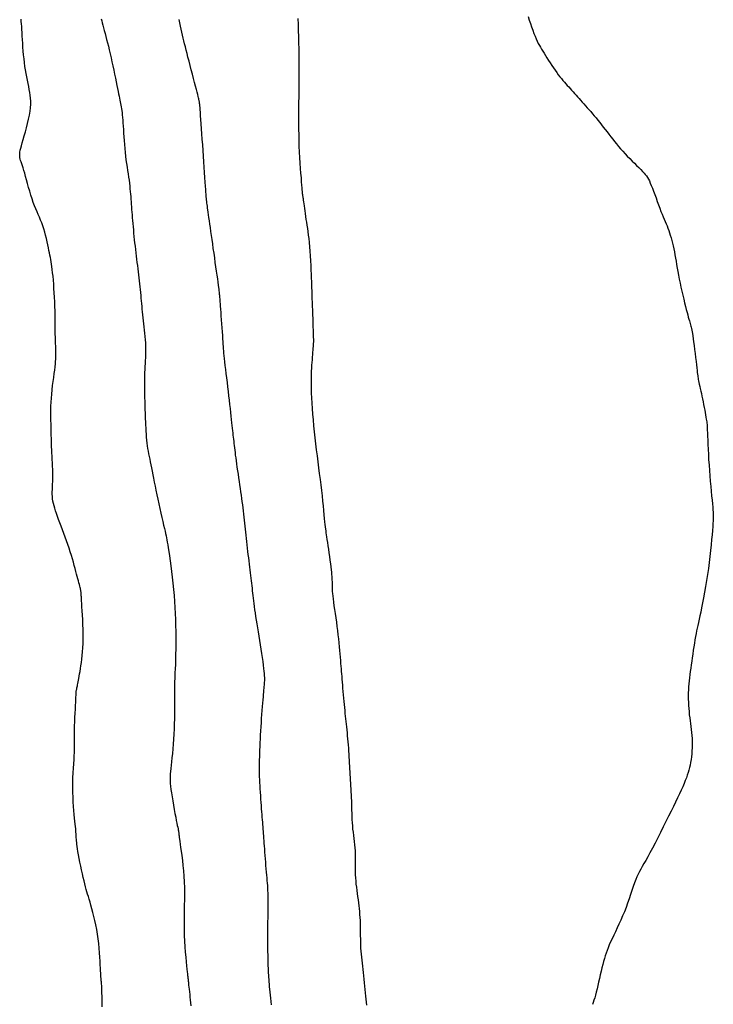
# Model space of a CAD drawing. Header units: millimetres. Extents: x 32690613 to 32693367, y 5343692 to 5344708.
# Tile 118 of 256: x 32692226 to 32692240, y 5344095 to 5344115. Entities that reach past the tile are written whole.
import ezdxf

# ---------------------------------------------------------------- set-up
doc = ezdxf.new("R2010")
doc.units = ezdxf.units.MM
doc.header["$LTSCALE"] = 20
for name, color, linetype in [('02-DGM_HL_495.00', 142, 'Continuous'), ('02-DGM_HL_495.50', 152, 'Continuous'), ('02-DGM_HL_496.00', 162, 'Continuous'), ('02-DGM_HL_496.50', 172, 'Continuous')]:
    doc.layers.add(name, color=color, linetype=linetype)

msp = doc.modelspace()

# ---------------------------------------------------------------- linework, layer by layer
at = {"layer": '02-DGM_HL_495.00', "elevation": 495, "flags": 128}
msp.add_lwpolyline([(32692227.404, 5344094.784), (32692227.404, 5344094.863), (32692227.403, 5344094.937), (32692227.402, 5344095.004), (32692227.401, 5344095.062), (32692227.4, 5344095.112), (32692227.399, 5344095.154), (32692227.397, 5344095.19), (32692227.395, 5344095.221), (32692227.393, 5344095.248), (32692227.391, 5344095.272), (32692227.389, 5344095.295), (32692227.387, 5344095.318), (32692227.385, 5344095.342), (32692227.382, 5344095.368), (32692227.38, 5344095.398), (32692227.377, 5344095.433), (32692227.375, 5344095.474), (32692227.372, 5344095.522), (32692227.368, 5344095.58), (32692227.365, 5344095.647), (32692227.361, 5344095.723), (32692227.356, 5344095.806), (32692227.351, 5344095.895), (32692227.343, 5344095.988), (32692227.335, 5344096.084), (32692227.324, 5344096.181), (32692227.31, 5344096.278), (32692227.295, 5344096.372), (32692227.277, 5344096.465), (32692227.257, 5344096.554), (32692227.237, 5344096.64), (32692227.216, 5344096.721), (32692227.195, 5344096.798), (32692227.175, 5344096.869), (32692227.156, 5344096.934), (32692227.138, 5344096.993), (32692227.122, 5344097.047), (32692227.106, 5344097.097), (32692227.092, 5344097.147), (32692227.077, 5344097.197), (32692227.063, 5344097.25), (32692227.048, 5344097.307), (32692227.032, 5344097.37), (32692227.016, 5344097.44), (32692226.999, 5344097.515), (32692226.982, 5344097.595), (32692226.965, 5344097.675), (32692226.948, 5344097.756), (32692226.933, 5344097.833), (32692226.919, 5344097.906), (32692226.908, 5344097.972), (32692226.898, 5344098.03), (32692226.891, 5344098.081), (32692226.885, 5344098.124), (32692226.881, 5344098.162), (32692226.878, 5344098.196), (32692226.876, 5344098.226), (32692226.874, 5344098.255), (32692226.872, 5344098.282), (32692226.871, 5344098.31), (32692226.869, 5344098.338), (32692226.867, 5344098.369), (32692226.864, 5344098.403), (32692226.861, 5344098.442), (32692226.857, 5344098.486), (32692226.852, 5344098.537), (32692226.846, 5344098.595), (32692226.839, 5344098.661), (32692226.832, 5344098.736), (32692226.824, 5344098.816), (32692226.817, 5344098.903), (32692226.811, 5344098.995), (32692226.806, 5344099.09), (32692226.802, 5344099.189), (32692226.801, 5344099.289), (32692226.802, 5344099.391), (32692226.805, 5344099.492), (32692226.81, 5344099.591), (32692226.816, 5344099.687), (32692226.822, 5344099.778), (32692226.827, 5344099.863), (32692226.832, 5344099.94), (32692226.836, 5344100.007), (32692226.838, 5344100.065), (32692226.839, 5344100.115), (32692226.838, 5344100.16), (32692226.837, 5344100.202), (32692226.836, 5344100.245), (32692226.834, 5344100.291), (32692226.834, 5344100.343), (32692226.834, 5344100.403), (32692226.835, 5344100.475), (32692226.838, 5344100.555), (32692226.841, 5344100.64), (32692226.845, 5344100.728), (32692226.85, 5344100.815), (32692226.854, 5344100.9), (32692226.858, 5344100.977), (32692226.862, 5344101.046), (32692226.864, 5344101.102), (32692226.867, 5344101.148), (32692226.868, 5344101.185), (32692226.87, 5344101.213), (32692226.871, 5344101.235), (32692226.872, 5344101.253), (32692226.873, 5344101.266), (32692226.874, 5344101.278), (32692226.876, 5344101.289), (32692226.878, 5344101.3), (32692226.881, 5344101.312), (32692226.884, 5344101.325), (32692226.887, 5344101.34), (32692226.891, 5344101.357), (32692226.895, 5344101.377), (32692226.9, 5344101.4), (32692226.906, 5344101.428), (32692226.912, 5344101.459), (32692226.919, 5344101.494), (32692226.926, 5344101.533), (32692226.934, 5344101.577), (32692226.942, 5344101.625), (32692226.95, 5344101.676), (32692226.96, 5344101.733), (32692226.969, 5344101.793), (32692226.978, 5344101.858), (32692226.988, 5344101.927), (32692226.996, 5344102.001), (32692227.004, 5344102.079), (32692227.01, 5344102.163), (32692227.014, 5344102.251), (32692227.016, 5344102.343), (32692227.016, 5344102.441), (32692227.014, 5344102.541), (32692227.011, 5344102.641), (32692227.006, 5344102.74), (32692227, 5344102.835), (32692226.995, 5344102.923), (32692226.989, 5344103.002), (32692226.985, 5344103.071), (32692226.981, 5344103.127), (32692226.979, 5344103.172), (32692226.977, 5344103.206), (32692226.975, 5344103.233), (32692226.975, 5344103.252), (32692226.974, 5344103.267), (32692226.974, 5344103.278), (32692226.973, 5344103.288), (32692226.973, 5344103.298), (32692226.972, 5344103.308), (32692226.97, 5344103.318), (32692226.968, 5344103.331), (32692226.965, 5344103.345), (32692226.962, 5344103.361), (32692226.957, 5344103.381), (32692226.951, 5344103.404), (32692226.945, 5344103.431), (32692226.937, 5344103.461), (32692226.928, 5344103.496), (32692226.917, 5344103.535), (32692226.906, 5344103.577), (32692226.893, 5344103.624), (32692226.88, 5344103.675), (32692226.865, 5344103.73), (32692226.849, 5344103.79), (32692226.832, 5344103.853), (32692226.813, 5344103.919), (32692226.794, 5344103.989), (32692226.773, 5344104.06), (32692226.75, 5344104.134), (32692226.727, 5344104.209), (32692226.702, 5344104.284), (32692226.675, 5344104.361), (32692226.647, 5344104.437), (32692226.619, 5344104.512), (32692226.591, 5344104.587), (32692226.563, 5344104.659), (32692226.536, 5344104.729), (32692226.511, 5344104.796), (32692226.487, 5344104.86), (32692226.466, 5344104.919), (32692226.447, 5344104.976), (32692226.43, 5344105.029), (32692226.416, 5344105.08), (32692226.404, 5344105.129), (32692226.394, 5344105.177), (32692226.387, 5344105.224), (32692226.383, 5344105.271), (32692226.38, 5344105.319), (32692226.38, 5344105.368), (32692226.381, 5344105.417), (32692226.383, 5344105.469), (32692226.385, 5344105.522), (32692226.388, 5344105.577), (32692226.39, 5344105.635), (32692226.391, 5344105.696), (32692226.391, 5344105.76), (32692226.389, 5344105.827), (32692226.386, 5344105.895), (32692226.383, 5344105.964), (32692226.38, 5344106.033), (32692226.376, 5344106.102), (32692226.372, 5344106.168), (32692226.369, 5344106.233), (32692226.367, 5344106.294), (32692226.365, 5344106.353), (32692226.363, 5344106.411), (32692226.362, 5344106.467), (32692226.36, 5344106.523), (32692226.359, 5344106.581), (32692226.358, 5344106.639), (32692226.357, 5344106.7), (32692226.355, 5344106.765), (32692226.353, 5344106.832), (32692226.352, 5344106.902), (32692226.351, 5344106.974), (32692226.351, 5344107.05), (32692226.353, 5344107.128), (32692226.356, 5344107.209), (32692226.361, 5344107.293), (32692226.368, 5344107.378), (32692226.377, 5344107.465), (32692226.387, 5344107.552), (32692226.398, 5344107.637), (32692226.409, 5344107.72), (32692226.419, 5344107.798), (32692226.429, 5344107.871), (32692226.437, 5344107.938), (32692226.444, 5344107.997), (32692226.449, 5344108.049), (32692226.452, 5344108.095), (32692226.455, 5344108.137), (32692226.456, 5344108.174), (32692226.456, 5344108.208), (32692226.455, 5344108.241), (32692226.454, 5344108.272), (32692226.453, 5344108.304), (32692226.451, 5344108.336), (32692226.45, 5344108.37), (32692226.448, 5344108.407), (32692226.446, 5344108.449), (32692226.444, 5344108.495), (32692226.443, 5344108.547), (32692226.442, 5344108.605), (32692226.441, 5344108.672), (32692226.44, 5344108.745), (32692226.44, 5344108.824), (32692226.439, 5344108.907), (32692226.438, 5344108.995), (32692226.436, 5344109.086), (32692226.434, 5344109.178), (32692226.43, 5344109.272), (32692226.426, 5344109.365), (32692226.421, 5344109.458), (32692226.415, 5344109.548), (32692226.409, 5344109.636), (32692226.402, 5344109.72), (32692226.395, 5344109.798), (32692226.387, 5344109.871), (32692226.38, 5344109.937), (32692226.372, 5344109.996), (32692226.364, 5344110.048), (32692226.357, 5344110.096), (32692226.348, 5344110.142), (32692226.34, 5344110.186), (32692226.331, 5344110.23), (32692226.321, 5344110.277), (32692226.31, 5344110.328), (32692226.299, 5344110.384), (32692226.287, 5344110.444), (32692226.273, 5344110.508), (32692226.259, 5344110.574), (32692226.243, 5344110.64), (32692226.226, 5344110.707), (32692226.207, 5344110.773), (32692226.186, 5344110.836), (32692226.165, 5344110.896), (32692226.141, 5344110.954), (32692226.117, 5344111.011), (32692226.091, 5344111.067), (32692226.066, 5344111.125), (32692226.04, 5344111.185), (32692226.014, 5344111.248), (32692225.988, 5344111.316), (32692225.963, 5344111.389), (32692225.939, 5344111.466), (32692225.916, 5344111.545), (32692225.894, 5344111.625), (32692225.872, 5344111.704), (32692225.851, 5344111.78), (32692225.832, 5344111.851), (32692225.813, 5344111.917), (32692225.796, 5344111.975), (32692225.779, 5344112.026), (32692225.765, 5344112.071), (32692225.751, 5344112.111), (32692225.739, 5344112.147), (32692225.729, 5344112.179), (32692225.721, 5344112.208), (32692225.715, 5344112.236), (32692225.711, 5344112.263), (32692225.71, 5344112.29), (32692225.711, 5344112.32), (32692225.715, 5344112.352), (32692225.721, 5344112.389), (32692225.731, 5344112.432), (32692225.744, 5344112.481), (32692225.761, 5344112.54), (32692225.78, 5344112.608), (32692225.803, 5344112.684), (32692225.826, 5344112.765), (32692225.85, 5344112.851), (32692225.873, 5344112.938), (32692225.894, 5344113.024), (32692225.912, 5344113.109), (32692225.926, 5344113.189), (32692225.934, 5344113.263), (32692225.938, 5344113.332), (32692225.938, 5344113.396), (32692225.934, 5344113.458), (32692225.927, 5344113.518), (32692225.918, 5344113.577), (32692225.907, 5344113.636), (32692225.895, 5344113.697), (32692225.882, 5344113.76), (32692225.869, 5344113.826), (32692225.856, 5344113.895), (32692225.843, 5344113.965), (32692225.831, 5344114.038), (32692225.819, 5344114.112), (32692225.808, 5344114.189), (32692225.799, 5344114.267), (32692225.79, 5344114.346), (32692225.783, 5344114.426), (32692225.777, 5344114.506), (32692225.772, 5344114.585), (32692225.768, 5344114.661), (32692225.763, 5344114.735), (32692225.759, 5344114.805), (32692225.756, 5344114.87), (32692225.752, 5344114.93), (32692225.747, 5344114.984), (32692225.743, 5344115.034), (32692225.738, 5344115.08)], dxfattribs=at)
at = {"layer": '02-DGM_HL_495.50', "elevation": 495.5, "flags": 128}
msp.add_lwpolyline([(32692227.384, 5344115.088), (32692227.395, 5344115.048), (32692227.407, 5344115.004), (32692227.42, 5344114.956), (32692227.434, 5344114.905), (32692227.449, 5344114.85), (32692227.464, 5344114.791), (32692227.481, 5344114.729), (32692227.497, 5344114.664), (32692227.515, 5344114.596), (32692227.533, 5344114.524), (32692227.551, 5344114.449), (32692227.569, 5344114.371), (32692227.587, 5344114.29), (32692227.606, 5344114.207), (32692227.624, 5344114.121), (32692227.642, 5344114.036), (32692227.659, 5344113.952), (32692227.676, 5344113.87), (32692227.692, 5344113.793), (32692227.706, 5344113.72), (32692227.72, 5344113.655), (32692227.732, 5344113.596), (32692227.743, 5344113.545), (32692227.752, 5344113.499), (32692227.761, 5344113.458), (32692227.769, 5344113.42), (32692227.776, 5344113.384), (32692227.783, 5344113.35), (32692227.789, 5344113.315), (32692227.796, 5344113.279), (32692227.802, 5344113.242), (32692227.807, 5344113.202), (32692227.813, 5344113.159), (32692227.818, 5344113.113), (32692227.823, 5344113.063), (32692227.828, 5344113.008), (32692227.832, 5344112.949), (32692227.837, 5344112.884), (32692227.841, 5344112.814), (32692227.845, 5344112.74), (32692227.85, 5344112.664), (32692227.855, 5344112.585), (32692227.861, 5344112.505), (32692227.868, 5344112.425), (32692227.875, 5344112.345), (32692227.884, 5344112.266), (32692227.894, 5344112.189), (32692227.905, 5344112.114), (32692227.916, 5344112.041), (32692227.927, 5344111.97), (32692227.937, 5344111.901), (32692227.947, 5344111.835), (32692227.957, 5344111.771), (32692227.964, 5344111.71), (32692227.971, 5344111.652), (32692227.977, 5344111.595), (32692227.983, 5344111.541), (32692227.987, 5344111.487), (32692227.991, 5344111.435), (32692227.995, 5344111.383), (32692227.999, 5344111.33), (32692228.003, 5344111.278), (32692228.007, 5344111.224), (32692228.011, 5344111.17), (32692228.015, 5344111.115), (32692228.019, 5344111.059), (32692228.024, 5344111.001), (32692228.029, 5344110.942), (32692228.034, 5344110.88), (32692228.04, 5344110.817), (32692228.046, 5344110.752), (32692228.052, 5344110.686), (32692228.059, 5344110.618), (32692228.066, 5344110.55), (32692228.073, 5344110.482), (32692228.081, 5344110.414), (32692228.089, 5344110.346), (32692228.097, 5344110.279), (32692228.105, 5344110.212), (32692228.113, 5344110.147), (32692228.121, 5344110.082), (32692228.129, 5344110.017), (32692228.137, 5344109.954), (32692228.145, 5344109.891), (32692228.153, 5344109.828), (32692228.16, 5344109.766), (32692228.167, 5344109.705), (32692228.173, 5344109.644), (32692228.18, 5344109.584), (32692228.186, 5344109.524), (32692228.192, 5344109.465), (32692228.197, 5344109.406), (32692228.203, 5344109.349), (32692228.207, 5344109.292), (32692228.212, 5344109.235), (32692228.217, 5344109.178), (32692228.222, 5344109.121), (32692228.227, 5344109.064), (32692228.232, 5344109.005), (32692228.238, 5344108.946), (32692228.245, 5344108.884), (32692228.252, 5344108.821), (32692228.26, 5344108.756), (32692228.268, 5344108.691), (32692228.275, 5344108.625), (32692228.282, 5344108.559), (32692228.288, 5344108.493), (32692228.293, 5344108.428), (32692228.296, 5344108.365), (32692228.298, 5344108.303), (32692228.297, 5344108.242), (32692228.296, 5344108.183), (32692228.294, 5344108.124), (32692228.29, 5344108.065), (32692228.287, 5344108.005), (32692228.284, 5344107.945), (32692228.281, 5344107.883), (32692228.278, 5344107.82), (32692228.277, 5344107.755), (32692228.276, 5344107.689), (32692228.275, 5344107.622), (32692228.275, 5344107.556), (32692228.275, 5344107.489), (32692228.276, 5344107.424), (32692228.277, 5344107.359), (32692228.278, 5344107.296), (32692228.28, 5344107.234), (32692228.281, 5344107.173), (32692228.283, 5344107.112), (32692228.285, 5344107.052), (32692228.288, 5344106.991), (32692228.29, 5344106.93), (32692228.292, 5344106.869), (32692228.295, 5344106.806), (32692228.297, 5344106.742), (32692228.3, 5344106.678), (32692228.304, 5344106.614), (32692228.308, 5344106.551), (32692228.312, 5344106.488), (32692228.318, 5344106.428), (32692228.324, 5344106.369), (32692228.332, 5344106.312), (32692228.34, 5344106.258), (32692228.349, 5344106.204), (32692228.36, 5344106.15), (32692228.37, 5344106.096), (32692228.382, 5344106.04), (32692228.394, 5344105.982), (32692228.407, 5344105.922), (32692228.42, 5344105.858), (32692228.433, 5344105.791), (32692228.447, 5344105.72), (32692228.462, 5344105.645), (32692228.477, 5344105.567), (32692228.494, 5344105.485), (32692228.511, 5344105.399), (32692228.53, 5344105.309), (32692228.55, 5344105.216), (32692228.571, 5344105.121), (32692228.591, 5344105.025), (32692228.612, 5344104.932), (32692228.632, 5344104.842), (32692228.651, 5344104.758), (32692228.669, 5344104.681), (32692228.684, 5344104.614), (32692228.697, 5344104.557), (32692228.708, 5344104.508), (32692228.718, 5344104.465), (32692228.727, 5344104.423), (32692228.735, 5344104.381), (32692228.744, 5344104.334), (32692228.753, 5344104.28), (32692228.764, 5344104.215), (32692228.776, 5344104.138), (32692228.789, 5344104.049), (32692228.803, 5344103.95), (32692228.818, 5344103.843), (32692228.833, 5344103.729), (32692228.847, 5344103.61), (32692228.861, 5344103.487), (32692228.873, 5344103.363), (32692228.884, 5344103.238), (32692228.893, 5344103.114), (32692228.901, 5344102.989), (32692228.907, 5344102.865), (32692228.912, 5344102.742), (32692228.915, 5344102.619), (32692228.917, 5344102.497), (32692228.918, 5344102.376), (32692228.918, 5344102.256), (32692228.916, 5344102.139), (32692228.914, 5344102.026), (32692228.912, 5344101.918), (32692228.909, 5344101.818), (32692228.905, 5344101.727), (32692228.902, 5344101.646), (32692228.899, 5344101.577), (32692228.897, 5344101.521), (32692228.895, 5344101.476), (32692228.893, 5344101.442), (32692228.891, 5344101.415), (32692228.89, 5344101.396), (32692228.889, 5344101.381), (32692228.889, 5344101.37), (32692228.889, 5344101.361), (32692228.889, 5344101.351), (32692228.889, 5344101.339), (32692228.889, 5344101.324), (32692228.889, 5344101.304), (32692228.89, 5344101.278), (32692228.89, 5344101.243), (32692228.891, 5344101.198), (32692228.891, 5344101.142), (32692228.892, 5344101.073), (32692228.892, 5344100.993), (32692228.892, 5344100.904), (32692228.891, 5344100.807), (32692228.889, 5344100.705), (32692228.887, 5344100.6), (32692228.883, 5344100.493), (32692228.878, 5344100.386), (32692228.872, 5344100.282), (32692228.865, 5344100.181), (32692228.857, 5344100.083), (32692228.849, 5344099.99), (32692228.84, 5344099.903), (32692228.832, 5344099.821), (32692228.824, 5344099.747), (32692228.817, 5344099.68), (32692228.811, 5344099.621), (32692228.806, 5344099.568), (32692228.803, 5344099.519), (32692228.802, 5344099.472), (32692228.802, 5344099.423), (32692228.805, 5344099.372), (32692228.81, 5344099.316), (32692228.818, 5344099.252), (32692228.829, 5344099.178), (32692228.841, 5344099.098), (32692228.855, 5344099.013), (32692228.871, 5344098.927), (32692228.886, 5344098.841), (32692228.902, 5344098.759), (32692228.916, 5344098.682), (32692228.929, 5344098.615), (32692228.94, 5344098.558), (32692228.95, 5344098.512), (32692228.957, 5344098.474), (32692228.964, 5344098.444), (32692228.969, 5344098.419), (32692228.972, 5344098.399), (32692228.975, 5344098.382), (32692228.978, 5344098.367), (32692228.98, 5344098.352), (32692228.981, 5344098.336), (32692228.983, 5344098.317), (32692228.986, 5344098.294), (32692228.989, 5344098.265), (32692228.993, 5344098.228), (32692228.999, 5344098.182), (32692229.007, 5344098.126), (32692229.017, 5344098.058), (32692229.028, 5344097.979), (32692229.041, 5344097.89), (32692229.053, 5344097.793), (32692229.065, 5344097.69), (32692229.076, 5344097.58), (32692229.085, 5344097.466), (32692229.091, 5344097.349), (32692229.094, 5344097.23), (32692229.095, 5344097.109), (32692229.094, 5344096.988), (32692229.092, 5344096.865), (32692229.09, 5344096.742), (32692229.088, 5344096.618), (32692229.088, 5344096.495), (32692229.089, 5344096.372), (32692229.093, 5344096.25), (32692229.099, 5344096.13), (32692229.106, 5344096.015), (32692229.114, 5344095.905), (32692229.123, 5344095.803), (32692229.132, 5344095.71), (32692229.141, 5344095.628), (32692229.148, 5344095.559), (32692229.154, 5344095.504), (32692229.159, 5344095.461), (32692229.162, 5344095.429), (32692229.165, 5344095.406), (32692229.167, 5344095.39), (32692229.168, 5344095.38), (32692229.168, 5344095.374), (32692229.169, 5344095.369), (32692229.169, 5344095.364), (32692229.17, 5344095.359), (32692229.17, 5344095.352), (32692229.171, 5344095.343), (32692229.173, 5344095.33), (32692229.174, 5344095.313), (32692229.177, 5344095.291), (32692229.18, 5344095.263), (32692229.183, 5344095.229), (32692229.188, 5344095.188), (32692229.193, 5344095.143), (32692229.198, 5344095.093), (32692229.204, 5344095.039), (32692229.21, 5344094.983), (32692229.217, 5344094.924), (32692229.223, 5344094.864), (32692229.23, 5344094.804)], dxfattribs=at)
at = {"layer": '02-DGM_HL_496.00', "elevation": 496, "flags": 128}
msp.add_lwpolyline([(32692230.888, 5344094.821), (32692230.879, 5344094.893), (32692230.871, 5344094.961), (32692230.863, 5344095.025), (32692230.857, 5344095.085), (32692230.851, 5344095.142), (32692230.846, 5344095.195), (32692230.842, 5344095.246), (32692230.838, 5344095.295), (32692230.835, 5344095.343), (32692230.832, 5344095.389), (32692230.829, 5344095.435), (32692230.827, 5344095.481), (32692230.824, 5344095.528), (32692230.822, 5344095.576), (32692230.82, 5344095.626), (32692230.819, 5344095.678), (32692230.817, 5344095.732), (32692230.816, 5344095.789), (32692230.814, 5344095.85), (32692230.813, 5344095.914), (32692230.812, 5344095.982), (32692230.812, 5344096.053), (32692230.811, 5344096.127), (32692230.811, 5344096.204), (32692230.811, 5344096.282), (32692230.811, 5344096.362), (32692230.812, 5344096.444), (32692230.813, 5344096.527), (32692230.814, 5344096.609), (32692230.815, 5344096.692), (32692230.816, 5344096.772), (32692230.817, 5344096.85), (32692230.818, 5344096.925), (32692230.818, 5344096.995), (32692230.817, 5344097.06), (32692230.816, 5344097.12), (32692230.813, 5344097.175), (32692230.81, 5344097.227), (32692230.807, 5344097.278), (32692230.803, 5344097.327), (32692230.798, 5344097.378), (32692230.794, 5344097.432), (32692230.789, 5344097.489), (32692230.783, 5344097.55), (32692230.778, 5344097.616), (32692230.772, 5344097.685), (32692230.767, 5344097.755), (32692230.761, 5344097.825), (32692230.756, 5344097.895), (32692230.75, 5344097.963), (32692230.746, 5344098.027), (32692230.741, 5344098.087), (32692230.737, 5344098.144), (32692230.733, 5344098.197), (32692230.729, 5344098.247), (32692230.725, 5344098.296), (32692230.721, 5344098.343), (32692230.718, 5344098.389), (32692230.714, 5344098.436), (32692230.711, 5344098.482), (32692230.707, 5344098.529), (32692230.704, 5344098.578), (32692230.7, 5344098.628), (32692230.696, 5344098.68), (32692230.692, 5344098.735), (32692230.687, 5344098.793), (32692230.683, 5344098.853), (32692230.678, 5344098.917), (32692230.673, 5344098.984), (32692230.668, 5344099.052), (32692230.663, 5344099.122), (32692230.658, 5344099.192), (32692230.654, 5344099.26), (32692230.65, 5344099.327), (32692230.646, 5344099.392), (32692230.644, 5344099.453), (32692230.642, 5344099.512), (32692230.64, 5344099.569), (32692230.64, 5344099.625), (32692230.64, 5344099.681), (32692230.64, 5344099.738), (32692230.641, 5344099.797), (32692230.642, 5344099.858), (32692230.643, 5344099.922), (32692230.645, 5344099.99), (32692230.648, 5344100.06), (32692230.651, 5344100.133), (32692230.654, 5344100.21), (32692230.658, 5344100.288), (32692230.662, 5344100.369), (32692230.666, 5344100.453), (32692230.672, 5344100.538), (32692230.677, 5344100.624), (32692230.683, 5344100.71), (32692230.689, 5344100.794), (32692230.695, 5344100.876), (32692230.701, 5344100.953), (32692230.707, 5344101.026), (32692230.713, 5344101.092), (32692230.718, 5344101.152), (32692230.722, 5344101.204), (32692230.727, 5344101.251), (32692230.73, 5344101.292), (32692230.734, 5344101.33), (32692230.737, 5344101.364), (32692230.74, 5344101.395), (32692230.742, 5344101.425), (32692230.744, 5344101.454), (32692230.746, 5344101.484), (32692230.746, 5344101.515), (32692230.746, 5344101.549), (32692230.745, 5344101.587), (32692230.742, 5344101.631), (32692230.737, 5344101.681), (32692230.731, 5344101.739), (32692230.722, 5344101.805), (32692230.712, 5344101.879), (32692230.7, 5344101.96), (32692230.687, 5344102.045), (32692230.673, 5344102.133), (32692230.659, 5344102.223), (32692230.645, 5344102.313), (32692230.63, 5344102.402), (32692230.617, 5344102.489), (32692230.603, 5344102.573), (32692230.59, 5344102.653), (32692230.578, 5344102.731), (32692230.566, 5344102.806), (32692230.556, 5344102.877), (32692230.546, 5344102.945), (32692230.537, 5344103.009), (32692230.529, 5344103.069), (32692230.522, 5344103.126), (32692230.515, 5344103.181), (32692230.509, 5344103.234), (32692230.503, 5344103.285), (32692230.498, 5344103.335), (32692230.492, 5344103.385), (32692230.487, 5344103.436), (32692230.481, 5344103.487), (32692230.475, 5344103.539), (32692230.469, 5344103.593), (32692230.462, 5344103.648), (32692230.455, 5344103.704), (32692230.448, 5344103.762), (32692230.44, 5344103.821), (32692230.433, 5344103.882), (32692230.425, 5344103.946), (32692230.417, 5344104.01), (32692230.409, 5344104.076), (32692230.4, 5344104.143), (32692230.392, 5344104.21), (32692230.384, 5344104.277), (32692230.377, 5344104.344), (32692230.369, 5344104.409), (32692230.362, 5344104.474), (32692230.355, 5344104.538), (32692230.348, 5344104.601), (32692230.342, 5344104.663), (32692230.335, 5344104.725), (32692230.329, 5344104.787), (32692230.322, 5344104.849), (32692230.315, 5344104.911), (32692230.308, 5344104.974), (32692230.301, 5344105.037), (32692230.293, 5344105.101), (32692230.285, 5344105.166), (32692230.276, 5344105.232), (32692230.267, 5344105.299), (32692230.258, 5344105.368), (32692230.248, 5344105.438), (32692230.237, 5344105.51), (32692230.226, 5344105.583), (32692230.215, 5344105.657), (32692230.204, 5344105.73), (32692230.193, 5344105.802), (32692230.183, 5344105.872), (32692230.173, 5344105.94), (32692230.164, 5344106.004), (32692230.156, 5344106.064), (32692230.149, 5344106.121), (32692230.143, 5344106.174), (32692230.137, 5344106.224), (32692230.131, 5344106.272), (32692230.126, 5344106.318), (32692230.121, 5344106.362), (32692230.116, 5344106.405), (32692230.111, 5344106.447), (32692230.106, 5344106.489), (32692230.101, 5344106.532), (32692230.095, 5344106.577), (32692230.09, 5344106.624), (32692230.084, 5344106.674), (32692230.077, 5344106.729), (32692230.071, 5344106.788), (32692230.064, 5344106.854), (32692230.056, 5344106.924), (32692230.048, 5344106.999), (32692230.04, 5344107.078), (32692230.031, 5344107.162), (32692230.021, 5344107.248), (32692230.011, 5344107.337), (32692230.001, 5344107.429), (32692229.99, 5344107.522), (32692229.979, 5344107.616), (32692229.967, 5344107.708), (32692229.956, 5344107.798), (32692229.945, 5344107.885), (32692229.935, 5344107.966), (32692229.927, 5344108.041), (32692229.919, 5344108.107), (32692229.913, 5344108.165), (32692229.908, 5344108.216), (32692229.903, 5344108.263), (32692229.9, 5344108.307), (32692229.897, 5344108.352), (32692229.894, 5344108.399), (32692229.89, 5344108.451), (32692229.886, 5344108.511), (32692229.882, 5344108.58), (32692229.877, 5344108.655), (32692229.871, 5344108.736), (32692229.865, 5344108.819), (32692229.859, 5344108.902), (32692229.853, 5344108.982), (32692229.848, 5344109.056), (32692229.843, 5344109.124), (32692229.839, 5344109.181), (32692229.835, 5344109.229), (32692229.832, 5344109.27), (32692229.83, 5344109.305), (32692229.828, 5344109.334), (32692229.826, 5344109.359), (32692229.824, 5344109.381), (32692229.822, 5344109.402), (32692229.82, 5344109.422), (32692229.818, 5344109.444), (32692229.815, 5344109.468), (32692229.812, 5344109.496), (32692229.808, 5344109.53), (32692229.803, 5344109.569), (32692229.797, 5344109.617), (32692229.789, 5344109.674), (32692229.78, 5344109.742), (32692229.769, 5344109.818), (32692229.757, 5344109.901), (32692229.744, 5344109.991), (32692229.731, 5344110.084), (32692229.718, 5344110.179), (32692229.704, 5344110.276), (32692229.69, 5344110.371), (32692229.677, 5344110.463), (32692229.664, 5344110.553), (32692229.652, 5344110.638), (32692229.64, 5344110.721), (32692229.629, 5344110.798), (32692229.619, 5344110.872), (32692229.609, 5344110.94), (32692229.6, 5344111.003), (32692229.592, 5344111.061), (32692229.585, 5344111.113), (32692229.578, 5344111.16), (32692229.572, 5344111.201), (32692229.567, 5344111.238), (32692229.563, 5344111.27), (32692229.559, 5344111.298), (32692229.556, 5344111.32), (32692229.554, 5344111.339), (32692229.552, 5344111.354), (32692229.551, 5344111.366), (32692229.55, 5344111.375), (32692229.549, 5344111.382), (32692229.548, 5344111.387), (32692229.548, 5344111.392), (32692229.548, 5344111.396), (32692229.547, 5344111.4), (32692229.547, 5344111.406), (32692229.546, 5344111.415), (32692229.545, 5344111.43), (32692229.544, 5344111.453), (32692229.542, 5344111.485), (32692229.539, 5344111.527), (32692229.535, 5344111.582), (32692229.53, 5344111.652), (32692229.524, 5344111.734), (32692229.518, 5344111.827), (32692229.511, 5344111.928), (32692229.503, 5344112.037), (32692229.495, 5344112.15), (32692229.487, 5344112.266), (32692229.479, 5344112.384), (32692229.471, 5344112.501), (32692229.463, 5344112.615), (32692229.455, 5344112.725), (32692229.448, 5344112.83), (32692229.441, 5344112.928), (32692229.435, 5344113.018), (32692229.429, 5344113.098), (32692229.424, 5344113.166), (32692229.419, 5344113.223), (32692229.416, 5344113.268), (32692229.413, 5344113.303), (32692229.41, 5344113.331), (32692229.408, 5344113.352), (32692229.405, 5344113.369), (32692229.403, 5344113.383), (32692229.401, 5344113.396), (32692229.398, 5344113.41), (32692229.395, 5344113.425), (32692229.39, 5344113.444), (32692229.385, 5344113.467), (32692229.378, 5344113.496), (32692229.368, 5344113.533), (32692229.357, 5344113.579), (32692229.342, 5344113.636), (32692229.325, 5344113.703), (32692229.305, 5344113.78), (32692229.283, 5344113.864), (32692229.26, 5344113.952), (32692229.237, 5344114.042), (32692229.214, 5344114.133), (32692229.191, 5344114.22), (32692229.169, 5344114.303), (32692229.15, 5344114.379), (32692229.132, 5344114.448), (32692229.115, 5344114.513), (32692229.099, 5344114.574), (32692229.085, 5344114.634), (32692229.07, 5344114.692), (32692229.056, 5344114.751), (32692229.042, 5344114.812), (32692229.028, 5344114.875), (32692229.014, 5344114.941), (32692228.999, 5344115.009), (32692228.986, 5344115.078)], dxfattribs=at)
at = {"layer": '02-DGM_HL_496.50', "elevation": 496.5, "flags": 128}
for points in [[(32692232.844, 5344094.817), (32692232.838, 5344094.876), (32692232.832, 5344094.937), (32692232.826, 5344095.001), (32692232.82, 5344095.068), (32692232.814, 5344095.136), (32692232.807, 5344095.206), (32692232.8, 5344095.277), (32692232.793, 5344095.348), (32692232.785, 5344095.418), (32692232.778, 5344095.486), (32692232.77, 5344095.552), (32692232.762, 5344095.617), (32692232.754, 5344095.68), (32692232.747, 5344095.742), (32692232.74, 5344095.803), (32692232.734, 5344095.865), (32692232.729, 5344095.926), (32692232.725, 5344095.988), (32692232.722, 5344096.051), (32692232.72, 5344096.114), (32692232.719, 5344096.179), (32692232.718, 5344096.243), (32692232.718, 5344096.307), (32692232.717, 5344096.371), (32692232.716, 5344096.434), (32692232.714, 5344096.497), (32692232.712, 5344096.559), (32692232.708, 5344096.62), (32692232.704, 5344096.68), (32692232.699, 5344096.741), (32692232.693, 5344096.801), (32692232.686, 5344096.861), (32692232.679, 5344096.922), (32692232.671, 5344096.984), (32692232.662, 5344097.047), (32692232.654, 5344097.11), (32692232.645, 5344097.174), (32692232.637, 5344097.239), (32692232.629, 5344097.303), (32692232.623, 5344097.367), (32692232.617, 5344097.431), (32692232.613, 5344097.494), (32692232.611, 5344097.557), (32692232.611, 5344097.619), (32692232.611, 5344097.68), (32692232.612, 5344097.741), (32692232.612, 5344097.802), (32692232.612, 5344097.863), (32692232.611, 5344097.925), (32692232.609, 5344097.987), (32692232.605, 5344098.05), (32692232.599, 5344098.113), (32692232.592, 5344098.177), (32692232.584, 5344098.242), (32692232.576, 5344098.306), (32692232.568, 5344098.372), (32692232.56, 5344098.437), (32692232.554, 5344098.502), (32692232.549, 5344098.567), (32692232.546, 5344098.633), (32692232.543, 5344098.698), (32692232.541, 5344098.762), (32692232.539, 5344098.827), (32692232.538, 5344098.891), (32692232.537, 5344098.954), (32692232.535, 5344099.017), (32692232.532, 5344099.079), (32692232.529, 5344099.141), (32692232.526, 5344099.201), (32692232.522, 5344099.262), (32692232.518, 5344099.322), (32692232.514, 5344099.381), (32692232.51, 5344099.44), (32692232.506, 5344099.498), (32692232.503, 5344099.557), (32692232.5, 5344099.615), (32692232.497, 5344099.673), (32692232.494, 5344099.732), (32692232.491, 5344099.791), (32692232.488, 5344099.851), (32692232.484, 5344099.912), (32692232.481, 5344099.973), (32692232.477, 5344100.036), (32692232.472, 5344100.1), (32692232.467, 5344100.164), (32692232.462, 5344100.229), (32692232.457, 5344100.292), (32692232.451, 5344100.355), (32692232.445, 5344100.417), (32692232.44, 5344100.476), (32692232.434, 5344100.534), (32692232.427, 5344100.59), (32692232.421, 5344100.645), (32692232.415, 5344100.7), (32692232.409, 5344100.756), (32692232.403, 5344100.812), (32692232.397, 5344100.871), (32692232.39, 5344100.932), (32692232.384, 5344100.995), (32692232.378, 5344101.061), (32692232.372, 5344101.129), (32692232.366, 5344101.197), (32692232.361, 5344101.264), (32692232.355, 5344101.331), (32692232.35, 5344101.395), (32692232.345, 5344101.457), (32692232.34, 5344101.515), (32692232.336, 5344101.571), (32692232.331, 5344101.624), (32692232.327, 5344101.677), (32692232.323, 5344101.731), (32692232.318, 5344101.785), (32692232.314, 5344101.842), (32692232.309, 5344101.903), (32692232.304, 5344101.967), (32692232.298, 5344102.036), (32692232.292, 5344102.108), (32692232.285, 5344102.184), (32692232.277, 5344102.262), (32692232.269, 5344102.344), (32692232.259, 5344102.428), (32692232.249, 5344102.514), (32692232.237, 5344102.602), (32692232.225, 5344102.691), (32692232.212, 5344102.779), (32692232.2, 5344102.865), (32692232.187, 5344102.948), (32692232.176, 5344103.026), (32692232.166, 5344103.099), (32692232.157, 5344103.166), (32692232.151, 5344103.224), (32692232.146, 5344103.275), (32692232.142, 5344103.32), (32692232.14, 5344103.361), (32692232.138, 5344103.397), (32692232.137, 5344103.43), (32692232.137, 5344103.462), (32692232.137, 5344103.492), (32692232.136, 5344103.523), (32692232.135, 5344103.555), (32692232.134, 5344103.589), (32692232.131, 5344103.626), (32692232.128, 5344103.667), (32692232.124, 5344103.713), (32692232.119, 5344103.764), (32692232.112, 5344103.823), (32692232.103, 5344103.889), (32692232.094, 5344103.96), (32692232.083, 5344104.035), (32692232.072, 5344104.111), (32692232.061, 5344104.187), (32692232.051, 5344104.259), (32692232.04, 5344104.327), (32692232.031, 5344104.387), (32692232.024, 5344104.439), (32692232.017, 5344104.484), (32692232.011, 5344104.524), (32692232.006, 5344104.563), (32692232.001, 5344104.603), (32692231.996, 5344104.646), (32692231.991, 5344104.695), (32692231.985, 5344104.752), (32692231.978, 5344104.82), (32692231.97, 5344104.897), (32692231.962, 5344104.983), (32692231.952, 5344105.077), (32692231.942, 5344105.178), (32692231.931, 5344105.284), (32692231.918, 5344105.394), (32692231.905, 5344105.508), (32692231.891, 5344105.624), (32692231.875, 5344105.742), (32692231.86, 5344105.862), (32692231.844, 5344105.984), (32692231.828, 5344106.107), (32692231.812, 5344106.23), (32692231.797, 5344106.354), (32692231.783, 5344106.479), (32692231.77, 5344106.603), (32692231.758, 5344106.727), (32692231.747, 5344106.848), (32692231.737, 5344106.967), (32692231.729, 5344107.082), (32692231.721, 5344107.192), (32692231.716, 5344107.296), (32692231.711, 5344107.393), (32692231.708, 5344107.483), (32692231.707, 5344107.566), (32692231.706, 5344107.643), (32692231.707, 5344107.715), (32692231.708, 5344107.783), (32692231.711, 5344107.847), (32692231.714, 5344107.908), (32692231.717, 5344107.968), (32692231.721, 5344108.026), (32692231.725, 5344108.083), (32692231.729, 5344108.138), (32692231.734, 5344108.19), (32692231.738, 5344108.238), (32692231.741, 5344108.282), (32692231.745, 5344108.322), (32692231.747, 5344108.356), (32692231.75, 5344108.385), (32692231.751, 5344108.408), (32692231.752, 5344108.427), (32692231.753, 5344108.442), (32692231.753, 5344108.454), (32692231.753, 5344108.464), (32692231.753, 5344108.472), (32692231.753, 5344108.48), (32692231.753, 5344108.488), (32692231.753, 5344108.497), (32692231.753, 5344108.51), (32692231.752, 5344108.529), (32692231.752, 5344108.554), (32692231.751, 5344108.588), (32692231.749, 5344108.632), (32692231.747, 5344108.687), (32692231.745, 5344108.756), (32692231.742, 5344108.835), (32692231.739, 5344108.921), (32692231.735, 5344109.01), (32692231.732, 5344109.1), (32692231.729, 5344109.185), (32692231.726, 5344109.265), (32692231.723, 5344109.334), (32692231.722, 5344109.39), (32692231.72, 5344109.436), (32692231.719, 5344109.476), (32692231.718, 5344109.512), (32692231.717, 5344109.548), (32692231.716, 5344109.587), (32692231.714, 5344109.633), (32692231.712, 5344109.69), (32692231.71, 5344109.758), (32692231.707, 5344109.838), (32692231.703, 5344109.926), (32692231.699, 5344110.021), (32692231.694, 5344110.118), (32692231.688, 5344110.216), (32692231.681, 5344110.313), (32692231.674, 5344110.405), (32692231.666, 5344110.491), (32692231.657, 5344110.571), (32692231.648, 5344110.646), (32692231.639, 5344110.717), (32692231.629, 5344110.783), (32692231.619, 5344110.847), (32692231.61, 5344110.908), (32692231.6, 5344110.968), (32692231.592, 5344111.027), (32692231.583, 5344111.085), (32692231.575, 5344111.141), (32692231.568, 5344111.194), (32692231.561, 5344111.243), (32692231.555, 5344111.288), (32692231.55, 5344111.328), (32692231.545, 5344111.362), (32692231.541, 5344111.39), (32692231.538, 5344111.412), (32692231.535, 5344111.43), (32692231.533, 5344111.444), (32692231.531, 5344111.454), (32692231.53, 5344111.462), (32692231.529, 5344111.468), (32692231.528, 5344111.474), (32692231.527, 5344111.48), (32692231.526, 5344111.488), (32692231.525, 5344111.5), (32692231.524, 5344111.517), (32692231.522, 5344111.54), (32692231.519, 5344111.573), (32692231.516, 5344111.617), (32692231.511, 5344111.672), (32692231.505, 5344111.741), (32692231.499, 5344111.823), (32692231.491, 5344111.914), (32692231.484, 5344112.015), (32692231.476, 5344112.123), (32692231.469, 5344112.236), (32692231.463, 5344112.352), (32692231.457, 5344112.471), (32692231.453, 5344112.589), (32692231.451, 5344112.706), (32692231.449, 5344112.819), (32692231.448, 5344112.927), (32692231.448, 5344113.028), (32692231.448, 5344113.12), (32692231.449, 5344113.202), (32692231.449, 5344113.271), (32692231.45, 5344113.327), (32692231.45, 5344113.373), (32692231.45, 5344113.412), (32692231.451, 5344113.447), (32692231.451, 5344113.483), (32692231.451, 5344113.523), (32692231.452, 5344113.571), (32692231.452, 5344113.63), (32692231.453, 5344113.703), (32692231.453, 5344113.788), (32692231.454, 5344113.885), (32692231.454, 5344113.992), (32692231.454, 5344114.105), (32692231.454, 5344114.224), (32692231.453, 5344114.347), (32692231.451, 5344114.472), (32692231.449, 5344114.597), (32692231.446, 5344114.722), (32692231.443, 5344114.847), (32692231.439, 5344114.972), (32692231.435, 5344115.097)], [(32692236.158, 5344115.134), (32692236.181, 5344115.064), (32692236.206, 5344114.993), (32692236.23, 5344114.923), (32692236.255, 5344114.855), (32692236.279, 5344114.79), (32692236.302, 5344114.731), (32692236.325, 5344114.678), (32692236.347, 5344114.629), (32692236.369, 5344114.585), (32692236.391, 5344114.544), (32692236.413, 5344114.504), (32692236.437, 5344114.464), (32692236.462, 5344114.424), (32692236.488, 5344114.381), (32692236.517, 5344114.335), (32692236.548, 5344114.286), (32692236.58, 5344114.236), (32692236.613, 5344114.184), (32692236.646, 5344114.133), (32692236.68, 5344114.082), (32692236.714, 5344114.032), (32692236.748, 5344113.985), (32692236.78, 5344113.941), (32692236.812, 5344113.9), (32692236.843, 5344113.861), (32692236.874, 5344113.824), (32692236.905, 5344113.788), (32692236.935, 5344113.754), (32692236.965, 5344113.721), (32692236.994, 5344113.688), (32692237.024, 5344113.655), (32692237.054, 5344113.622), (32692237.084, 5344113.588), (32692237.114, 5344113.555), (32692237.145, 5344113.521), (32692237.176, 5344113.486), (32692237.208, 5344113.451), (32692237.24, 5344113.415), (32692237.273, 5344113.379), (32692237.307, 5344113.341), (32692237.341, 5344113.303), (32692237.376, 5344113.263), (32692237.411, 5344113.223), (32692237.447, 5344113.182), (32692237.483, 5344113.139), (32692237.52, 5344113.096), (32692237.557, 5344113.051), (32692237.594, 5344113.006), (32692237.631, 5344112.959), (32692237.668, 5344112.912), (32692237.706, 5344112.864), (32692237.744, 5344112.815), (32692237.782, 5344112.766), (32692237.821, 5344112.717), (32692237.859, 5344112.667), (32692237.898, 5344112.617), (32692237.938, 5344112.567), (32692237.978, 5344112.517), (32692238.019, 5344112.466), (32692238.062, 5344112.416), (32692238.106, 5344112.366), (32692238.152, 5344112.315), (32692238.199, 5344112.265), (32692238.248, 5344112.215), (32692238.296, 5344112.167), (32692238.344, 5344112.12), (32692238.39, 5344112.074), (32692238.434, 5344112.031), (32692238.474, 5344111.991), (32692238.51, 5344111.954), (32692238.542, 5344111.92), (32692238.569, 5344111.889), (32692238.592, 5344111.859), (32692238.614, 5344111.827), (32692238.634, 5344111.794), (32692238.653, 5344111.756), (32692238.672, 5344111.714), (32692238.692, 5344111.665), (32692238.715, 5344111.608), (32692238.739, 5344111.545), (32692238.764, 5344111.478), (32692238.789, 5344111.407), (32692238.815, 5344111.335), (32692238.841, 5344111.265), (32692238.867, 5344111.196), (32692238.891, 5344111.132), (32692238.915, 5344111.073), (32692238.937, 5344111.019), (32692238.958, 5344110.969), (32692238.978, 5344110.922), (32692238.997, 5344110.877), (32692239.015, 5344110.832), (32692239.032, 5344110.787), (32692239.049, 5344110.741), (32692239.066, 5344110.693), (32692239.082, 5344110.643), (32692239.097, 5344110.59), (32692239.112, 5344110.536), (32692239.127, 5344110.48), (32692239.14, 5344110.421), (32692239.153, 5344110.362), (32692239.166, 5344110.3), (32692239.178, 5344110.237), (32692239.189, 5344110.173), (32692239.201, 5344110.107), (32692239.212, 5344110.038), (32692239.224, 5344109.967), (32692239.237, 5344109.894), (32692239.251, 5344109.818), (32692239.266, 5344109.739), (32692239.283, 5344109.658), (32692239.301, 5344109.574), (32692239.319, 5344109.49), (32692239.338, 5344109.407), (32692239.358, 5344109.327), (32692239.376, 5344109.25), (32692239.394, 5344109.178), (32692239.411, 5344109.112), (32692239.426, 5344109.054), (32692239.44, 5344109.003), (32692239.453, 5344108.958), (32692239.464, 5344108.918), (32692239.474, 5344108.883), (32692239.483, 5344108.852), (32692239.491, 5344108.824), (32692239.499, 5344108.798), (32692239.505, 5344108.773), (32692239.511, 5344108.749), (32692239.517, 5344108.723), (32692239.523, 5344108.693), (32692239.53, 5344108.659), (32692239.536, 5344108.619), (32692239.543, 5344108.572), (32692239.551, 5344108.514), (32692239.561, 5344108.447), (32692239.57, 5344108.372), (32692239.581, 5344108.292), (32692239.591, 5344108.21), (32692239.601, 5344108.128), (32692239.611, 5344108.049), (32692239.619, 5344107.977), (32692239.627, 5344107.913), (32692239.633, 5344107.861), (32692239.637, 5344107.818), (32692239.641, 5344107.784), (32692239.645, 5344107.754), (32692239.648, 5344107.728), (32692239.652, 5344107.703), (32692239.657, 5344107.677), (32692239.663, 5344107.648), (32692239.67, 5344107.615), (32692239.678, 5344107.577), (32692239.688, 5344107.534), (32692239.698, 5344107.488), (32692239.709, 5344107.439), (32692239.721, 5344107.387), (32692239.733, 5344107.333), (32692239.745, 5344107.276), (32692239.756, 5344107.219), (32692239.768, 5344107.161), (32692239.779, 5344107.104), (32692239.79, 5344107.049), (32692239.799, 5344106.996), (32692239.808, 5344106.947), (32692239.816, 5344106.903), (32692239.822, 5344106.864), (32692239.828, 5344106.832), (32692239.832, 5344106.803), (32692239.835, 5344106.777), (32692239.837, 5344106.749), (32692239.839, 5344106.718), (32692239.841, 5344106.681), (32692239.843, 5344106.636), (32692239.845, 5344106.579), (32692239.848, 5344106.511), (32692239.851, 5344106.43), (32692239.855, 5344106.34), (32692239.86, 5344106.242), (32692239.865, 5344106.137), (32692239.871, 5344106.029), (32692239.878, 5344105.917), (32692239.886, 5344105.805), (32692239.895, 5344105.694), (32692239.904, 5344105.585), (32692239.914, 5344105.479), (32692239.923, 5344105.379), (32692239.932, 5344105.285), (32692239.941, 5344105.198), (32692239.949, 5344105.12), (32692239.955, 5344105.052), (32692239.96, 5344104.995), (32692239.964, 5344104.946), (32692239.966, 5344104.903), (32692239.966, 5344104.861), (32692239.966, 5344104.818), (32692239.963, 5344104.771), (32692239.96, 5344104.717), (32692239.955, 5344104.652), (32692239.949, 5344104.574), (32692239.941, 5344104.485), (32692239.932, 5344104.385), (32692239.922, 5344104.277), (32692239.91, 5344104.162), (32692239.897, 5344104.041), (32692239.882, 5344103.918), (32692239.865, 5344103.792), (32692239.847, 5344103.667), (32692239.828, 5344103.542), (32692239.808, 5344103.421), (32692239.787, 5344103.303), (32692239.766, 5344103.19), (32692239.746, 5344103.084), (32692239.727, 5344102.986), (32692239.708, 5344102.897), (32692239.691, 5344102.817), (32692239.676, 5344102.747), (32692239.662, 5344102.683), (32692239.648, 5344102.623), (32692239.636, 5344102.566), (32692239.624, 5344102.51), (32692239.612, 5344102.453), (32692239.601, 5344102.392), (32692239.589, 5344102.327), (32692239.578, 5344102.257), (32692239.566, 5344102.184), (32692239.555, 5344102.11), (32692239.543, 5344102.034), (32692239.532, 5344101.958), (32692239.522, 5344101.884), (32692239.512, 5344101.811), (32692239.502, 5344101.742), (32692239.492, 5344101.675), (32692239.484, 5344101.61), (32692239.476, 5344101.547), (32692239.469, 5344101.485), (32692239.463, 5344101.424), (32692239.459, 5344101.362), (32692239.455, 5344101.3), (32692239.453, 5344101.237), (32692239.452, 5344101.173), (32692239.453, 5344101.108), (32692239.455, 5344101.043), (32692239.458, 5344100.978), (32692239.462, 5344100.914), (32692239.467, 5344100.85), (32692239.473, 5344100.787), (32692239.481, 5344100.725), (32692239.489, 5344100.663), (32692239.497, 5344100.603), (32692239.506, 5344100.543), (32692239.513, 5344100.482), (32692239.52, 5344100.422), (32692239.526, 5344100.361), (32692239.53, 5344100.299), (32692239.532, 5344100.236), (32692239.532, 5344100.172), (32692239.53, 5344100.109), (32692239.527, 5344100.045), (32692239.522, 5344099.983), (32692239.515, 5344099.922), (32692239.508, 5344099.863), (32692239.499, 5344099.806), (32692239.489, 5344099.752), (32692239.477, 5344099.699), (32692239.464, 5344099.648), (32692239.45, 5344099.597), (32692239.432, 5344099.544), (32692239.413, 5344099.49), (32692239.391, 5344099.432), (32692239.365, 5344099.371), (32692239.337, 5344099.305), (32692239.305, 5344099.234), (32692239.27, 5344099.158), (32692239.231, 5344099.076), (32692239.19, 5344098.99), (32692239.145, 5344098.898), (32692239.097, 5344098.801), (32692239.046, 5344098.699), (32692238.993, 5344098.591), (32692238.937, 5344098.48), (32692238.88, 5344098.367), (32692238.824, 5344098.256), (32692238.768, 5344098.148), (32692238.714, 5344098.045), (32692238.664, 5344097.95), (32692238.618, 5344097.864), (32692238.577, 5344097.79), (32692238.54, 5344097.725), (32692238.507, 5344097.667), (32692238.477, 5344097.614), (32692238.449, 5344097.562), (32692238.423, 5344097.511), (32692238.397, 5344097.456), (32692238.372, 5344097.396), (32692238.346, 5344097.329), (32692238.32, 5344097.255), (32692238.293, 5344097.175), (32692238.265, 5344097.092), (32692238.235, 5344097.005), (32692238.204, 5344096.916), (32692238.172, 5344096.827), (32692238.138, 5344096.738), (32692238.102, 5344096.651), (32692238.065, 5344096.566), (32692238.028, 5344096.483), (32692237.99, 5344096.403), (32692237.954, 5344096.326), (32692237.919, 5344096.253), (32692237.886, 5344096.183), (32692237.855, 5344096.117), (32692237.828, 5344096.055), (32692237.804, 5344095.997), (32692237.782, 5344095.941), (32692237.762, 5344095.885), (32692237.744, 5344095.83), (32692237.727, 5344095.773), (32692237.71, 5344095.714), (32692237.694, 5344095.651), (32692237.677, 5344095.584), (32692237.661, 5344095.513), (32692237.644, 5344095.44), (32692237.627, 5344095.366), (32692237.61, 5344095.292), (32692237.593, 5344095.22), (32692237.576, 5344095.15), (32692237.56, 5344095.085), (32692237.544, 5344095.024), (32692237.528, 5344094.968), (32692237.513, 5344094.917), (32692237.498, 5344094.87), (32692237.485, 5344094.828)]]:
    msp.add_lwpolyline(points, dxfattribs=at)

doc.saveas('drawing.dxf')
